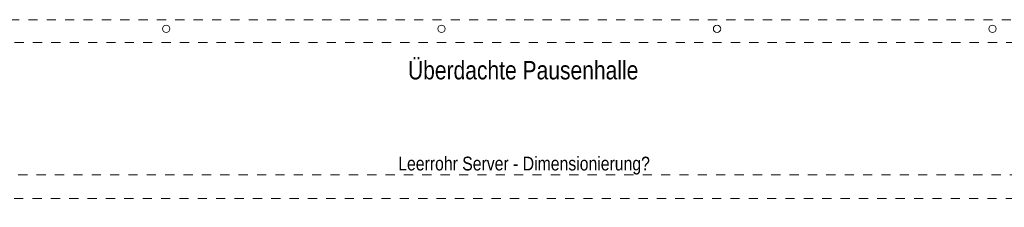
# Model space of a CAD drawing. Header units: metres. Extents: x -79 to 740, y -195 to 69.
# Tile 87 of 183: x -9.35 to 1.38, y 14.46 to 16.51. Entities that reach past the tile are written whole.
import ezdxf

# ---------------------------------------------------------------- set-up
doc = ezdxf.new("R2010")
doc.units = ezdxf.units.M
doc.header["$MEASUREMENT"] = 0
doc.linetypes.add('Strichlinie_ eng', pattern=[0.115, 0.075, -0.04])
doc.linetypes.add('Untersicht', pattern=[0.1, 0.075, -0.025])
for name, color, linetype in [('00 Überdachte Pausenhalle', 7, 'Continuous'), ('50 Elektro', 7, 'Continuous'), ('Neubau_00 Überdachte Pausenhalle', 7, 'Continuous')]:
    doc.layers.add(name, color=color, linetype=linetype)
doc.styles.add('ERSTELLTER_STIL_2', font='ARIALN.TTF')

msp = doc.modelspace()

# ---------------------------------------------------------------- linework, layer by layer
at = {"layer": '00 Überdachte Pausenhalle', "color": 8, "linetype": 'Untersicht', "lineweight": 9}
for points in [[(-15.251, 16.509), (4.144, 16.509), (4.144, 14.309), (-15.251, 14.309)], [(-15.001, 16.259), (3.894, 16.259), (3.894, 14.559), (-15.001, 14.559)]]:
    msp.add_lwpolyline(points, close=True, dxfattribs=at)
at = {"layer": '50 Elektro', "color": 190, "linetype": 'Strichlinie_ eng', "lineweight": 18, "true_color": 0x9900ff}
msp.add_line((18.139, 14.816), (-51.295, 14.816), dxfattribs=at)
at = {"layer": 'Neubau_00 Überdachte Pausenhalle', "color": 7, "linetype": 'Continuous', "lineweight": 9, "flags": 128}
for points in [[(-7.791, 16.409, 0.414214), (-7.751, 16.369, 0.414214), (-7.711, 16.409, 0.414214), (-7.751, 16.449, 0.414214)], [(-4.791, 16.409, 0.414214), (-4.751, 16.369, 0.414214), (-4.711, 16.409, 0.414214), (-4.751, 16.449, 0.414214)], [(-1.791, 16.409, 0.414214), (-1.751, 16.369, 0.414214), (-1.711, 16.409, 0.414214), (-1.751, 16.449, 0.414214)], [(1.209, 16.409, 0.414214), (1.249, 16.369, 0.414214), (1.289, 16.409, 0.414214), (1.249, 16.449, 0.414214)]]:
    msp.add_lwpolyline(points, format="xyb", close=True, dxfattribs=at)

# ---------------------------------------------------------------- texts
at = {"layer": '50 Elektro', "color": 190, "linetype": 'Continuous', "lineweight": 18, "true_color": 0x9900ff, "insert": (-5.223, 14.82), "char_height": 0.15, "attachment_point": 7, "style": 'ERSTELLTER_STIL_2'}
msp.add_mtext('\\A1;{\\pql;\\fArial Narrow|b0|i0|c0|p0;\\W1.000000;Leerrohr \\fArial Narrow|b0|i0|c0|p0;\\W1.000000;Server\\fArial Narrow|b0|i0|c0|p0;\\W1.000000; - Dimensionierung? }', dxfattribs=at)
at = {"layer": 'Neubau_00 Überdachte Pausenhalle', "color": 7, "linetype": 'Continuous', "lineweight": 9, "insert": (-5.117, 16.058), "char_height": 0.2, "attachment_point": 1, "style": 'ERSTELLTER_STIL_2'}
msp.add_mtext('\\A1;{\\pql;\\fArial Narrow|b0|i0|c0|p0;\\W1.000000;Überdachte Pausenhalle}', dxfattribs=at)

doc.saveas('drawing.dxf')
